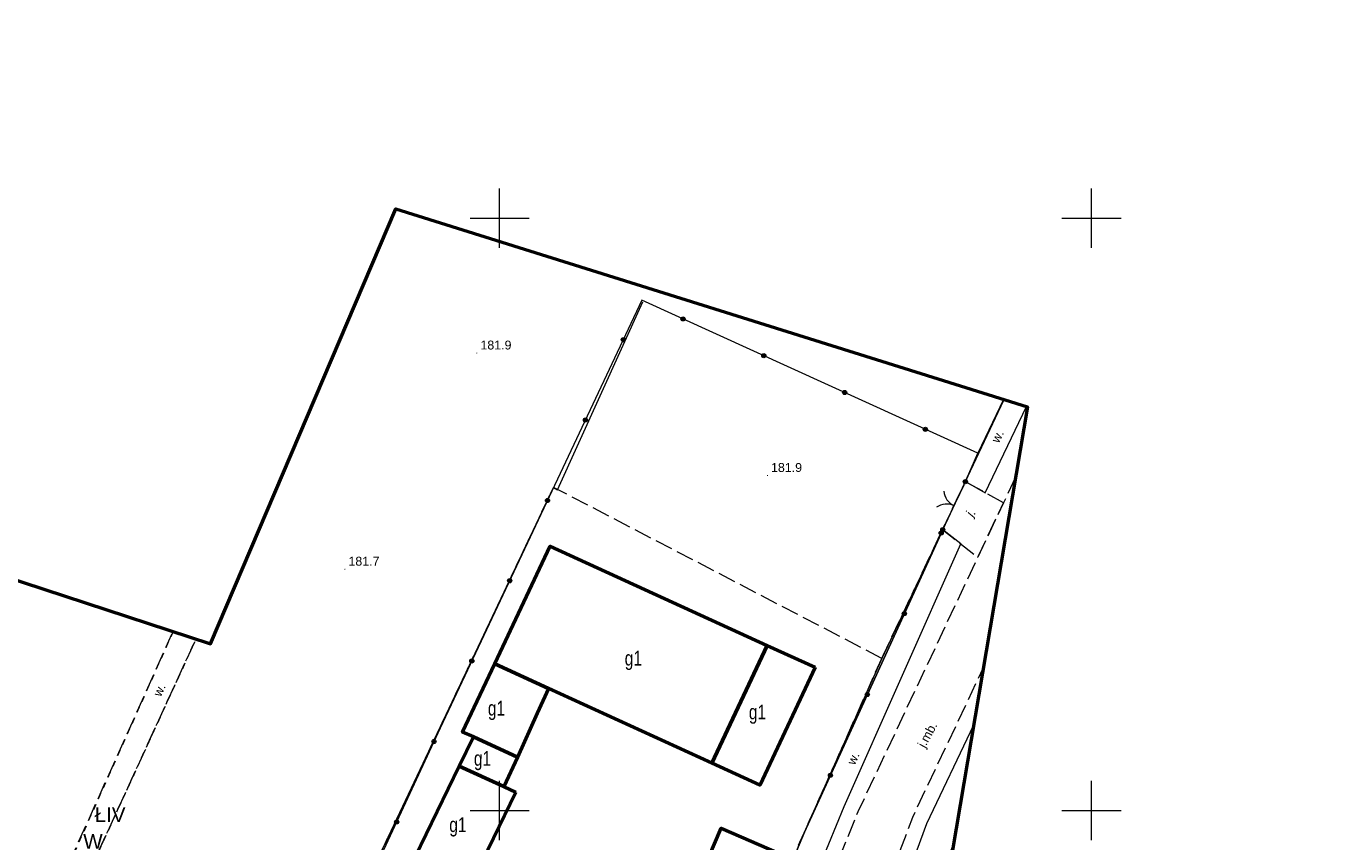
# Model space of a CAD drawing. Header units: metres. Extents: x 7482748 to 7484637, y 5684406 to 5687014.
# Tile 163 of 180: x 7483560 to 7483671, y 5686797 to 5686866. Entities that reach past the tile are written whole.
import ezdxf
from ezdxf.enums import TextEntityAlignment as Align

# ---------------------------------------------------------------- set-up
doc = ezdxf.new("R2010")
doc.units = ezdxf.units.M
doc.header["$MEASUREMENT"] = 0
for name, pattern in [('1', [1.5, 1, -0.5]), ('KTJZ01_500', [2, 1.5, -0.5]), ('l217_500', [2, 1.5, -0.5]), ('l218_500', [1, 0.5, -0.5]), ('PTRW01_500', [1, 0.5, -0.5])]:
    doc.linetypes.add(name, pattern=pattern)
for name, color, linetype, lineweight in [('_Dzialki', 7, 'Continuous', 0), ('_Kontury', 7, 'Continuous', 0), ('_Kontury_opis', 7, 'Continuous', 0), ('_Podzial_sekcyjny_krzyze', 7, '1', 13), ('_Uzytki', 7, 'Continuous', 0), ('_Uzytki_opis', 7, 'Continuous', 0), ('_Zakres2', 7, 'Continuous', 0), ('EGB_Budynek', 7, 'Continuous', 0), ('EGB_Budynek_opis', 7, 'Continuous', 0), ('KTOK02', 7, 'KTOK02_500', 13), ('KTOK05_01', 7, 'Continuous', 13), ('RTPW01_P', 7, 'Continuous', 0)]:
    doc.layers.add(name, color=color, linetype=linetype, lineweight=lineweight)
for name, color, linetype, lineweight, transparency in [('KTJZ01_O', 7, 'KTJZ01_500', 13, 0.5), ('KTJZ01_T', 7, 'Continuous', 13, 0.25), ('PTRW01_O', 7, 'PTRW01_500', 13, 0.5), ('PTRW01_T', 7, 'Continuous', 13, 0.25), ('PTRW02_O', 7, 'Continuous', 13, 0.5), ('PTRW02_T', 7, 'Continuous', 13, 0.25), ('RTPW01_G', 7, 'Continuous', 13, 0.25)]:
    doc.layers.add(name, color=color, linetype=linetype, lineweight=lineweight, transparency=transparency)
doc.styles.add('STYL_ARIAL', font='simplex.shx', dxfattribs={"width": 0.75, "oblique": 0.1})
doc.styles.add('Style-Arial', font='arial.ttf')
doc.linetypes.add('KTOK02_500', pattern='A,0.5,[117,IS_LineDef.shx,S=0.01,R=0,X=0,Y=0],0.5', length=1)

# ---------------------------------------------------------------- blocks, each defined once
blk = doc.blocks.new('RTPW01')
at = {"layer": 'RTPW01_P', "linetype": 'Continuous', "lineweight": 0}
h = blk.add_hatch(color=256, dxfattribs=at)
edge = h.paths.add_edge_path()
edge.add_arc((0, 0), 0.045, 0, 360)

msp = doc.modelspace()

# ---------------------------------------------------------------- hatches: boundary and pattern name
at = {"layer": 'KTOK05_01', "linetype": 'Continuous', "lineweight": 13}
h = msp.add_hatch(color=256, dxfattribs=at)
edge = h.paths.add_edge_path()
edge.add_arc((7483615.49412, 5686841.50296), 0.175, 0, 360)
h = msp.add_hatch(color=256, dxfattribs=at)
edge = h.paths.add_edge_path()
edge.add_arc((7483610.45359, 5686839.73948), 0.175, 0, 360)
h = msp.add_hatch(color=256, dxfattribs=at)
edge = h.paths.add_edge_path()
edge.add_arc((7483622.32005, 5686838.39545), 0.175, 0, 360)
h = msp.add_hatch(color=256, dxfattribs=at)
edge = h.paths.add_edge_path()
edge.add_arc((7483629.14599, 5686835.28794), 0.175, 0, 360)
h = msp.add_hatch(color=256, dxfattribs=at)
edge = h.paths.add_edge_path()
edge.add_arc((7483607.25279, 5686832.95679), 0.175, 0, 360)
h = msp.add_hatch(color=256, dxfattribs=at)
edge = h.paths.add_edge_path()
edge.add_arc((7483635.97192, 5686832.18043), 0.175, 0, 360)
h = msp.add_hatch(color=256, dxfattribs=at)
edge = h.paths.add_edge_path()
edge.add_arc((7483639.35, 5686827.76), 0.175, 0, 360)
h = msp.add_hatch(color=256, dxfattribs=at)
edge = h.paths.add_edge_path()
edge.add_arc((7483604.05199, 5686826.1741), 0.175, 0, 360)
h = msp.add_hatch(color=256, dxfattribs=at)
edge = h.paths.add_edge_path()
edge.add_arc((7483637.31424, 5686823.42536), 0.175, 0, 360)
h = msp.add_hatch(color=256, dxfattribs=at)
edge = h.paths.add_edge_path()
edge.add_arc((7483637.44, 5686823.7), 0.175, 0, 360)
h = msp.add_hatch(color=256, dxfattribs=at)
edge = h.paths.add_edge_path()
edge.add_arc((7483600.85119, 5686819.39141), 0.175, 0, 360)
h = msp.add_hatch(color=256, dxfattribs=at)
edge = h.paths.add_edge_path()
edge.add_arc((7483634.19182, 5686816.60623), 0.175, 0, 360)
h = msp.add_hatch(color=256, dxfattribs=at)
edge = h.paths.add_edge_path()
edge.add_arc((7483597.65039, 5686812.60872), 0.175, 0, 360)
h = msp.add_hatch(color=256, dxfattribs=at)
edge = h.paths.add_edge_path()
edge.add_arc((7483631.06939, 5686809.78711), 0.175, 0, 360)
h = msp.add_hatch(color=256, dxfattribs=at)
edge = h.paths.add_edge_path()
edge.add_arc((7483594.45623, 5686805.82292), 0.175, 0, 360)
h = msp.add_hatch(color=256, dxfattribs=at)
edge = h.paths.add_edge_path()
edge.add_arc((7483627.94696, 5686802.96799), 0.175, 0, 360)
h = msp.add_hatch(color=256, dxfattribs=at)
edge = h.paths.add_edge_path()
edge.add_arc((7483591.29547, 5686799.02148), 0.175, 0, 360)

# ---------------------------------------------------------------- linework, layer by layer
at = {"layer": '_Dzialki', "color": 96, "linetype": 'Continuous', "true_color": 0x008000, "flags": 128}
for points in [[(7483604.9, 5686827.08), (7483612.09, 5686842.95)], [(7483642.58, 5686834.62), (7483632.29, 5686812.84)], [(7483581.78, 5686779.12), (7483604.55, 5686827.28)], [(7483604.55, 5686827.28), (7483604.9, 5686827.08)], [(7483632.29, 5686812.84), (7483625.26, 5686797.06)]]:
    msp.add_lwpolyline(points, dxfattribs=at)
at = {"layer": '_Kontury', "color": 96, "linetype": 'l217_500', "true_color": 0x008000, "flags": 128}
for points in [[(7483632.29, 5686812.84), (7483642.58, 5686834.62)], [(7483604.55, 5686827.28), (7483581.78, 5686779.12)], [(7483632.29, 5686812.84), (7483604.55, 5686827.28)], [(7483561.16, 5686790.04), (7483572.31, 5686814.88)], [(7483562.76, 5686789.19), (7483574.24, 5686814.24)], [(7483625.26, 5686797.06), (7483632.29, 5686812.84)]]:
    msp.add_lwpolyline(points, dxfattribs=at)
at = {"layer": '_Podzial_sekcyjny_krzyze', "linetype": 'Continuous'}
for p, q in [((7483600, 5686847.5), (7483600, 5686852.5)), ((7483650, 5686847.5), (7483650, 5686852.5)), ((7483597.5, 5686850), (7483602.5, 5686850)), ((7483647.5, 5686850), (7483652.5, 5686850)), ((7483600, 5686797.5), (7483600, 5686802.5)), ((7483650, 5686797.5), (7483650, 5686802.5)), ((7483597.5, 5686800), (7483602.5, 5686800)), ((7483647.5, 5686800), (7483652.5, 5686800))]:
    msp.add_line(p, q, dxfattribs=at)
at = {"layer": '_Uzytki', "color": 96, "linetype": 'l218_500', "true_color": 0x008000, "flags": 128}
for points in [[(7483632.29, 5686812.84), (7483642.58, 5686834.62)], [(7483581.78, 5686779.12), (7483604.55, 5686827.28)], [(7483574.24, 5686814.24), (7483562.76, 5686789.19)], [(7483625.26, 5686797.06), (7483632.29, 5686812.84)]]:
    msp.add_lwpolyline(points, dxfattribs=at)
at = {"layer": '_Zakres2', "color": 250, "linetype": 'Continuous', "lineweight": 53, "flags": 128}
msp.add_lwpolyline([(7483513.92, 5686875.68), (7483544.98, 5686862.79), (7483531.49, 5686828.5), (7483575.57, 5686814.08), (7483591.24, 5686850.79), (7483644.59, 5686834.07), (7483637.94, 5686794.82), (7483635.25, 5686775.52), (7483636.39, 5686774.59), (7483773.73, 5686699.26)], dxfattribs=at)
at = {"layer": 'EGB_Budynek', "color": 7, "linetype": 'Continuous', "lineweight": 53, "flags": 128}
for points in [[(7483622.6, 5686813.93), (7483617.93, 5686803.99), (7483604.14, 5686810.29), (7483599.59, 5686812.38), (7483604.28, 5686822.31), (7483622.6, 5686813.93)], [(7483626.65, 5686812.09), (7483621.98, 5686802.14), (7483617.93, 5686803.99), (7483622.6, 5686813.93), (7483626.65, 5686812.09)], [(7483604.14, 5686810.29), (7483603.18, 5686808.2), (7483601.5, 5686804.51), (7483597.79, 5686806.21), (7483596.87, 5686806.62), (7483598.61, 5686810.3), (7483599.59, 5686812.38), (7483604.14, 5686810.29)], [(7483601.5, 5686804.51), (7483600.35, 5686802.01), (7483596.59, 5686803.73), (7483597.79, 5686806.21), (7483601.5, 5686804.51)], [(7483601.36, 5686801.55), (7483597.59, 5686793.77), (7483592.87, 5686796.07), (7483596.59, 5686803.73), (7483600.35, 5686802.01), (7483601.36, 5686801.55)], [(7483623.59, 5686796.4), (7483618.91, 5686785.47), (7483614.06, 5686787.57), (7483618.73, 5686798.49), (7483623.59, 5686796.4)]]:
    msp.add_lwpolyline(points, dxfattribs=at)
at = {"layer": 'KTJZ01_O', "linetype": 'KTJZ01_500', "lineweight": 13, "flags": 128}
for points in [[(7483643.58, 5686828.13), (7483642.57, 5686825.98), (7483640.4, 5686821.38), (7483630.27, 5686799.88), (7483624.64, 5686786.11), (7483620.2, 5686774.1), (7483617.09, 5686764.83), (7483616.87, 5686763.18)], [(7483197.91, 5685647.78), (7483191.3, 5685645.21), (7483187.04, 5685652.01), (7483182.78, 5685658.81), (7483173.01, 5685674.4), (7483160.42, 5685696.27), (7483153.69, 5685714.72), (7483149.66, 5685738.88), (7483150.14, 5685742.97), (7483152.18, 5685766.74), (7483152.64, 5685773.87), (7483156.88, 5685789.66), (7483160.03, 5685797.82), (7483165.63, 5685808.56), (7483171.47, 5685814.85), (7483176.12, 5685820.16), (7483191.38, 5685837.95), (7483216.44, 5685866.07), (7483238.67, 5685890.6), (7483242.86, 5685894.87), (7483263.91, 5685918.34), (7483290.28, 5685947.07), (7483315.51, 5685974.43), (7483346.16, 5686007.45), (7483367.58, 5686031.19), (7483372.66, 5686037.59), (7483378.07, 5686044.41), (7483383.78, 5686055), (7483386.81, 5686063.17), (7483391.06, 5686075.79), (7483392.94, 5686081.53), (7483394.38, 5686081.91), (7483397.17, 5686082.85), (7483401.23, 5686082.98), (7483404.7, 5686083), (7483407.11, 5686083.92), (7483410.43, 5686086.41), (7483412.08, 5686088.69), (7483412.96, 5686091.17), (7483413.79, 5686094.46), (7483412.71, 5686099.4), (7483411.05, 5686100.85), (7483407.94, 5686103.18), (7483405.29, 5686104.69), (7483403.35, 5686106.28), (7483402.57, 5686107.54), (7483401.86, 5686108.47), (7483403.54, 5686113.11), (7483404.07, 5686113.93), (7483409.52, 5686129.91), (7483416.09, 5686150.36), (7483420.49, 5686164.15), (7483421.47, 5686167.05), (7483423.62, 5686173.38), (7483428.4, 5686186.8), (7483437.81, 5686215.26), (7483441.02, 5686225.03), (7483450.09, 5686253.79), (7483453.73, 5686263.28), (7483459.39, 5686280.61), (7483466.44, 5686301.37), (7483471.25, 5686316.24), (7483473.9, 5686323.17), (7483478.13, 5686336.85), (7483485.37, 5686356.93), (7483492.13, 5686378.36), (7483498.67, 5686398.43), (7483502.19, 5686408.5), (7483505.2, 5686417.38), (7483513.05, 5686441.11), (7483516.25, 5686450.23), (7483530.52, 5686493.07), (7483533.34, 5686501.51), (7483543.47, 5686531.52), (7483557.14, 5686572.33), (7483559.91, 5686580.46), (7483570.16, 5686610.95), (7483575.71, 5686628.68), (7483581.26, 5686643.91), (7483583.2, 5686649.41), (7483591.35, 5686674.28), (7483597.45, 5686691.67), (7483602.2, 5686705.71), (7483616.93, 5686750.38), (7483619.53, 5686757.95), (7483621.36, 5686763.29), (7483634.9, 5686799.43), (7483640.84, 5686811.96)]]:
    msp.add_lwpolyline(points, dxfattribs=at)
msp.add_lwpolyline([(7483642.57, 5686825.98), (7483639.35, 5686827.76), (7483637.44, 5686823.7), (7483640.4, 5686821.38), (7483642.57, 5686825.98)], close=True, dxfattribs=at)
at = {"layer": 'KTOK02', "linetype": 'Continuous', "lineweight": 13}
msp.add_line((7483637.44, 5686823.7), (7483639.35, 5686827.76), dxfattribs=at)
for centre, start, end in [((7483639.03, 5686827.09), 184.81, 244.81), ((7483637.76, 5686824.37), 64.81, 124.81)]:
    msp.add_arc(centre, 1.5, start, end, dxfattribs=at)
at = {"layer": 'KTOK05_01', "linetype": 'Continuous', "lineweight": 13, "flags": 128}
for points in [[(7483639.35, 5686827.76), (7483640.41, 5686830.16), (7483612.03, 5686843.08), (7483594.98, 5686806.95), (7483581.94, 5686778.89), (7483592.51, 5686773.29), (7483612.83, 5686762.53), (7483617.74, 5686776.59), (7483618.21, 5686778)], [(7483619.58, 5686782.1), (7483621.12, 5686786.58), (7483622.11, 5686789.47), (7483625.75, 5686798.17), (7483637.44, 5686823.7)]]:
    msp.add_lwpolyline(points, dxfattribs=at)
at = {"layer": 'KTOK05_01', "linetype": 'Continuous', "lineweight": 13}
for centre in [(7483615.49, 5686841.5), (7483610.45, 5686839.74), (7483622.32, 5686838.4), (7483629.15, 5686835.29), (7483607.25, 5686832.96), (7483635.97, 5686832.18), (7483639.35, 5686827.76), (7483604.05, 5686826.17), (7483637.31, 5686823.43), (7483637.44, 5686823.7), (7483600.85, 5686819.39), (7483634.19, 5686816.61), (7483597.65, 5686812.61), (7483631.07, 5686809.79), (7483594.46, 5686805.82), (7483627.95, 5686802.97), (7483591.3, 5686799.02)]:
    msp.add_circle(centre, 0.175, dxfattribs=at)
at = {"layer": 'PTRW01_O', "linetype": 'PTRW01_500', "lineweight": 13, "flags": 128}
msp.add_lwpolyline([(7483572.42, 5686815.11), (7483561.38, 5686790.44), (7483562.99, 5686789.71), (7483574.35, 5686814.48)], dxfattribs=at)
at = {"layer": 'PTRW02_O', "linetype": 'Continuous', "lineweight": 13, "flags": 128}
for points in [[(7483642.57, 5686834.7), (7483640.41, 5686830.16), (7483639.35, 5686827.76), (7483641.03, 5686826.83), (7483644.51, 5686834.1)], [(7483640.04, 5686807.19), (7483636.06, 5686798.87), (7483624.04, 5686766.11), (7483620.39, 5686756.09), (7483622.09, 5686755.32), (7483625.83, 5686765.27), (7483638.34, 5686797.16)]]:
    msp.add_lwpolyline(points, dxfattribs=at)
msp.add_lwpolyline([(7483638.96, 5686822.51), (7483637.44, 5686823.7), (7483625.75, 5686798.17), (7483622.11, 5686789.47), (7483621.12, 5686786.58), (7483623.29, 5686786.14), (7483629.11, 5686800.34), (7483638.96, 5686822.51)], close=True, dxfattribs=at)

# ---------------------------------------------------------------- block references
at = {"layer": 'RTPW01_P', "linetype": 'Continuous', "lineweight": 0}
for p in [(7483598.08, 5686838.62), (7483622.63, 5686828.28), (7483586.93, 5686820.37)]:
    msp.add_blockref('RTPW01', p, dxfattribs=at)

# ---------------------------------------------------------------- texts
at = {"layer": '_Kontury_opis', "color": 96, "linetype": 'Continuous', "lineweight": 13, "true_color": 0x008000, "style": 'Style-Arial'}
msp.add_text('ŁIV', height=1.25, dxfattribs=at).set_placement((7483565.78, 5686799.02))
at = {"layer": '_Uzytki_opis', "color": 96, "linetype": 'Continuous', "lineweight": 13, "true_color": 0x008000, "style": 'Style-Arial'}
msp.add_text('W', height=1.25, dxfattribs=at).set_placement((7483564.82, 5686796.76))
at = {"layer": 'EGB_Budynek_opis', "color": 7, "char_height": 1.25, "attachment_point": 7, "line_spacing_factor": 0.6, "style": 'STYL_ARIAL'}
for insert in [(7483610.57, 5686811.85), (7483599.01, 5686807.63), (7483621.06, 5686807.31), (7483597.83, 5686803.39), (7483595.75, 5686797.79)]:
    msp.add_mtext('\\fArial|b0|i0|c238238|p39;g1', dxfattribs=dict(at, insert=insert))
at = {"layer": 'KTJZ01_T', "linetype": 'Continuous', "lineweight": 13, "style": 'Style-Arial'}
for s, rotation, p in [('j.', 50.64, (7483639.94, 5686824.71)), ('j.mb.', 61.5, (7483635.93, 5686805.22))]:
    msp.add_text(s, height=0.75, rotation=rotation, dxfattribs=at).set_placement(p)
at = {"layer": 'PTRW01_T', "linetype": 'Continuous', "lineweight": 13, "style": 'Style-Arial'}
msp.add_text('w.', height=0.75, rotation=65.37, dxfattribs=at).set_placement((7483571.38, 5686809.54))
at = {"layer": 'PTRW02_T', "linetype": 'Continuous', "lineweight": 13, "style": 'Style-Arial'}
for rotation, p in [(62.94, (7483642.07, 5686831.59)), (66.02, (7483629.88, 5686804.4))]:
    msp.add_text('w.', height=0.75, rotation=rotation, dxfattribs=at).set_placement(p, align=Align.MIDDLE_CENTER)
at = {"layer": 'RTPW01_G', "linetype": 'Continuous', "lineweight": 13, "style": 'Style-Arial'}
for s, p in [('181.9', (7483598.38, 5686838.92)), ('181.9', (7483622.93, 5686828.58)), ('181.7', (7483587.23, 5686820.67))]:
    msp.add_text(s, height=0.75, dxfattribs=at).set_placement(p)

doc.saveas('drawing.dxf')
